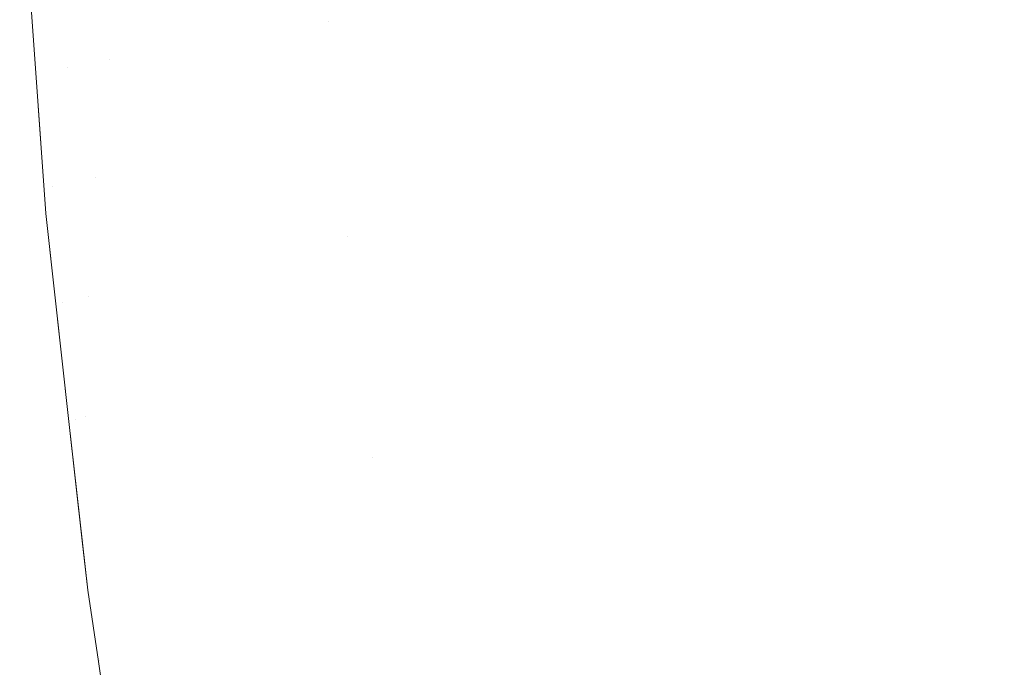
# Model space of a CAD drawing. Header units: centimetres. Extents: x -17.1 to 18.2, y 3.4 to 5.2.
# Tile 22 of 256: x -17.08631 to -17.07136, y 3.47965 to 3.48949. Entities that reach past the tile are written whole.
import ezdxf

# ---------------------------------------------------------------- set-up
doc = ezdxf.new("R2010")
doc.units = ezdxf.units.CM
doc.header["$LTSCALE"] = 2.54
doc.layers.add('Lucido design-1', color=7, linetype='Continuous')

# ---------------------------------------------------------------- blocks, each defined once
blk = doc.blocks.new('Gruppo-4-1')
at = {"color": 7, "linetype": 'Continuous', "lineweight": 9}
for points, invisible_edges in [([(-17.07449, 3.492146, -1872.258575), (-17.074271, 3.4893, -1872.258575), (-17.07319, 3.489518, -1872.256268), (-17.073405, 3.492307, -1872.256268)], 15), ([(-17.073405, 3.492307, -1872.97476), (-17.07319, 3.489518, -1872.97476), (-17.074271, 3.4893, -1872.972454), (-17.07449, 3.492146, -1872.972454)], 15), ([(-17.085916, 3.486547, -1872.315514), (-17.086314, 3.492096, -1872.915514), (-17.086192, 3.490401, -1872.915514), (-17.086069, 3.488682, -1872.915514)], 9), ([(-17.086314, 3.492096, -1872.915514), (-17.085916, 3.486547, -1872.315514), (-17.086192, 3.490401, -1872.315514)], 9), ([(-17.075541, 3.491989, -1872.260948), (-17.075318, 3.489088, -1872.260948), (-17.074271, 3.4893, -1872.258575), (-17.07449, 3.492146, -1872.258575)], 15), ([(-17.07449, 3.492146, -1872.972454), (-17.074271, 3.4893, -1872.972454), (-17.075318, 3.489088, -1872.97008), (-17.075541, 3.491989, -1872.97008)], 15), ([(-17.076555, 3.491838, -1872.263387), (-17.076328, 3.488884, -1872.263387), (-17.075318, 3.489088, -1872.260948), (-17.075541, 3.491989, -1872.260948)], 15), ([(-17.075541, 3.491989, -1872.97008), (-17.075318, 3.489088, -1872.97008), (-17.076328, 3.488884, -1872.967641), (-17.076555, 3.491838, -1872.967641)], 15), ([(-17.07753, 3.491693, -1872.26589), (-17.077299, 3.488687, -1872.26589), (-17.076328, 3.488884, -1872.263387), (-17.076555, 3.491838, -1872.263387)], 15), ([(-17.076555, 3.491838, -1872.967641), (-17.076328, 3.488884, -1872.967641), (-17.077299, 3.488687, -1872.965138), (-17.07753, 3.491693, -1872.965138)], 15), ([(-17.078464, 3.491554, -1872.268455), (-17.078229, 3.488499, -1872.268455), (-17.077299, 3.488687, -1872.26589), (-17.07753, 3.491693, -1872.26589)], 15), ([(-17.07753, 3.491693, -1872.965138), (-17.077299, 3.488687, -1872.965138), (-17.078229, 3.488499, -1872.962573), (-17.078464, 3.491554, -1872.962573)], 15), ([(-17.079115, 3.48832, -1872.27108), (-17.078229, 3.488499, -1872.268455), (-17.078464, 3.491554, -1872.268455), (-17.079354, 3.491422, -1872.27108)], 15), ([(-17.079354, 3.491422, -1872.959948), (-17.078464, 3.491554, -1872.962573), (-17.078229, 3.488499, -1872.962573), (-17.079115, 3.48832, -1872.959948)], 15), ([(-17.079354, 3.491422, -1872.27108), (-17.080198, 3.491296, -1872.273762), (-17.079956, 3.48815, -1872.273762), (-17.079115, 3.48832, -1872.27108)], 15), ([(-17.079115, 3.48832, -1872.959948), (-17.079956, 3.48815, -1872.957266), (-17.080198, 3.491296, -1872.957266), (-17.079354, 3.491422, -1872.959948)], 15), ([(-17.080994, 3.491177, -1872.276499), (-17.081741, 3.491066, -1872.279288), (-17.081493, 3.487839, -1872.279288), (-17.080749, 3.48799, -1872.276499)], 15), ([(-17.081627, 3.489464, -1872.95174), (-17.081741, 3.491066, -1872.95174), (-17.080994, 3.491177, -1872.954529), (-17.080749, 3.48799, -1872.954529)], 15), ([(-17.080749, 3.48799, -1872.276499), (-17.079956, 3.48815, -1872.273762), (-17.080198, 3.491296, -1872.273762), (-17.080994, 3.491177, -1872.276499)], 15), ([(-17.080994, 3.491177, -1872.954529), (-17.080198, 3.491296, -1872.957266), (-17.079956, 3.48815, -1872.957266), (-17.080749, 3.48799, -1872.954529)], 15), ([(-17.082184, 3.487699, -1872.282125), (-17.081493, 3.487839, -1872.279288), (-17.081741, 3.491066, -1872.279288), (-17.082435, 3.490963, -1872.282125)], 15), ([(-17.082435, 3.490963, -1872.948903), (-17.081741, 3.491066, -1872.95174), (-17.081627, 3.489464, -1872.95174), (-17.08232, 3.489342, -1872.948903)], 15), ([(-17.083405, 3.487452, -1872.287934), (-17.082822, 3.48757, -1872.285009), (-17.083076, 3.490867, -1872.285009), (-17.083662, 3.49078, -1872.287934)], 15), ([(-17.083662, 3.49078, -1872.943094), (-17.083076, 3.490867, -1872.946019), (-17.08296, 3.48923, -1872.946019), (-17.083544, 3.489128, -1872.943094)], 15), ([(-17.082435, 3.490963, -1872.282125), (-17.083076, 3.490867, -1872.285009), (-17.082822, 3.48757, -1872.285009), (-17.082184, 3.487699, -1872.282125)], 15), ([(-17.08232, 3.489342, -1872.948903), (-17.08296, 3.48923, -1872.946019), (-17.083076, 3.490867, -1872.946019), (-17.082435, 3.490963, -1872.948903)], 15), ([(-17.083662, 3.49078, -1872.287934), (-17.08419, 3.490702, -1872.290899), (-17.083932, 3.487346, -1872.290899), (-17.083405, 3.487452, -1872.287934)], 15), ([(-17.083544, 3.489128, -1872.943094), (-17.084071, 3.489035, -1872.940129), (-17.08419, 3.490702, -1872.940129), (-17.083662, 3.49078, -1872.943094)], 15), ([(-17.085584, 3.48877, -1872.927965), (-17.085705, 3.490476, -1872.927965), (-17.085069, 3.490571, -1872.934101), (-17.084949, 3.488881, -1872.934101)], 15), ([(-17.085155, 3.487099, -1872.299984), (-17.084807, 3.487169, -1872.296927), (-17.085069, 3.490571, -1872.296927), (-17.085418, 3.490519, -1872.299984)], 15), ([(-17.084659, 3.490632, -1872.293898), (-17.085069, 3.490571, -1872.296927), (-17.084807, 3.487169, -1872.296927), (-17.084399, 3.487252, -1872.293898)], 15), ([(-17.08454, 3.488953, -1872.93713), (-17.084949, 3.488881, -1872.934101), (-17.085069, 3.490571, -1872.934101), (-17.084659, 3.490632, -1872.93713)], 15), ([(-17.084399, 3.487252, -1872.293898), (-17.083932, 3.487346, -1872.290899), (-17.08419, 3.490702, -1872.290899), (-17.084659, 3.490632, -1872.293898)], 15), ([(-17.084659, 3.490632, -1872.93713), (-17.08419, 3.490702, -1872.940129), (-17.084071, 3.489035, -1872.940129), (-17.08454, 3.488953, -1872.93713)], 15), ([(-17.086069, 3.488682, -1872.915514), (-17.086192, 3.490401, -1872.915514), (-17.086089, 3.490419, -1872.921758), (-17.085967, 3.488703, -1872.921758)], 14), ([(-17.085919, 3.486944, -1872.31239), (-17.085823, 3.486964, -1872.30927), (-17.086089, 3.490419, -1872.30927), (-17.086186, 3.490404, -1872.31239)], 15), ([(-17.085967, 3.488703, -1872.921758), (-17.086089, 3.490419, -1872.921758), (-17.085705, 3.490476, -1872.927965), (-17.085584, 3.48877, -1872.927965)], 15), ([(-17.085929, 3.490443, -1872.30616), (-17.086089, 3.490419, -1872.30927), (-17.085823, 3.486964, -1872.30927), (-17.085663, 3.486996, -1872.30616)], 15), ([(-17.085663, 3.486996, -1872.30616), (-17.08544, 3.487041, -1872.303063), (-17.085705, 3.490476, -1872.303063), (-17.085929, 3.490443, -1872.30616)], 15), ([(-17.085418, 3.490519, -1872.299984), (-17.085705, 3.490476, -1872.303063), (-17.08544, 3.487041, -1872.303063), (-17.085155, 3.487099, -1872.299984)], 15), ([(-17.086186, 3.490404, -1872.31239), (-17.086192, 3.490401, -1872.315514), (-17.085916, 3.486547, -1872.315514), (-17.085919, 3.486944, -1872.31239)], 13), ([(-17.070935, 3.489974, -1872.25186), (-17.072077, 3.489743, -1872.254029), (-17.071795, 3.48694, -1872.254029), (-17.070659, 3.487233, -1872.25186)], 15), ([(-17.070659, 3.487233, -1872.979168), (-17.071795, 3.48694, -1872.976999), (-17.072077, 3.489743, -1872.976999), (-17.070935, 3.489974, -1872.979168)], 15), ([(-17.072901, 3.486655, -1872.256268), (-17.071795, 3.48694, -1872.254029), (-17.072077, 3.489743, -1872.254029), (-17.07319, 3.489518, -1872.256268)], 15), ([(-17.07319, 3.489518, -1872.97476), (-17.072077, 3.489743, -1872.976999), (-17.071795, 3.48694, -1872.976999), (-17.072901, 3.486655, -1872.97476)], 15), ([(-17.07319, 3.489518, -1872.256268), (-17.074271, 3.4893, -1872.258575), (-17.073976, 3.486378, -1872.258575), (-17.072901, 3.486655, -1872.256268)], 15), ([(-17.072901, 3.486655, -1872.97476), (-17.073976, 3.486378, -1872.972454), (-17.074271, 3.4893, -1872.972454), (-17.07319, 3.489518, -1872.97476)], 15), ([(-17.08232, 3.489342, -1872.948903), (-17.081627, 3.489464, -1872.95174), (-17.081493, 3.487839, -1872.95174), (-17.082184, 3.487699, -1872.948903)], 15), ([(-17.080749, 3.48799, -1872.954529), (-17.081493, 3.487839, -1872.95174), (-17.081627, 3.489464, -1872.95174)], 11), ([(-17.083544, 3.489128, -1872.943094), (-17.08296, 3.48923, -1872.946019), (-17.082822, 3.48757, -1872.946019), (-17.083405, 3.487452, -1872.943094)], 15), ([(-17.082184, 3.487699, -1872.948903), (-17.082822, 3.48757, -1872.946019), (-17.08296, 3.48923, -1872.946019), (-17.08232, 3.489342, -1872.948903)], 15), ([(-17.075017, 3.48611, -1872.260948), (-17.073976, 3.486378, -1872.258575), (-17.074271, 3.4893, -1872.258575), (-17.075318, 3.489088, -1872.260948)], 15), ([(-17.075318, 3.489088, -1872.97008), (-17.074271, 3.4893, -1872.972454), (-17.073976, 3.486378, -1872.972454), (-17.075017, 3.48611, -1872.97008)], 15), ([(-17.083405, 3.487452, -1872.943094), (-17.083932, 3.487346, -1872.940129), (-17.084071, 3.489035, -1872.940129), (-17.083544, 3.489128, -1872.943094)], 15), ([(-17.075318, 3.489088, -1872.260948), (-17.076328, 3.488884, -1872.263387), (-17.076022, 3.485851, -1872.263387), (-17.075017, 3.48611, -1872.260948)], 15), ([(-17.075017, 3.48611, -1872.97008), (-17.076022, 3.485851, -1872.967641), (-17.076328, 3.488884, -1872.967641), (-17.075318, 3.489088, -1872.97008)], 15), ([(-17.084399, 3.487252, -1872.93713), (-17.084807, 3.487169, -1872.934101), (-17.084949, 3.488881, -1872.934101), (-17.08454, 3.488953, -1872.93713)], 15), ([(-17.08454, 3.488953, -1872.93713), (-17.084071, 3.489035, -1872.940129), (-17.083932, 3.487346, -1872.940129), (-17.084399, 3.487252, -1872.93713)], 15), ([(-17.085584, 3.48877, -1872.927965), (-17.08544, 3.487041, -1872.927965), (-17.085823, 3.486964, -1872.921758), (-17.085967, 3.488703, -1872.921758)], 15), ([(-17.085155, 3.487099, -1872.931044), (-17.085584, 3.48877, -1872.927965), (-17.084949, 3.488881, -1872.934101)], 11), ([(-17.085155, 3.487099, -1872.931044), (-17.08544, 3.487041, -1872.927965), (-17.085584, 3.48877, -1872.927965)], 11), ([(-17.084949, 3.488881, -1872.934101), (-17.084807, 3.487169, -1872.934101), (-17.085155, 3.487099, -1872.931044)], 11), ([(-17.076988, 3.485602, -1872.26589), (-17.076022, 3.485851, -1872.263387), (-17.076328, 3.488884, -1872.263387), (-17.077299, 3.488687, -1872.26589)], 15), ([(-17.077299, 3.488687, -1872.965138), (-17.076328, 3.488884, -1872.967641), (-17.076022, 3.485851, -1872.967641), (-17.076988, 3.485602, -1872.965138)], 15), ([(-17.086069, 3.488682, -1872.915514), (-17.085967, 3.488703, -1872.921758), (-17.085823, 3.486964, -1872.921758)], 11), ([(-17.086069, 3.488682, -1872.915514), (-17.085916, 3.486547, -1872.915514), (-17.085916, 3.486547, -1872.315514)], 10), ([(-17.085823, 3.486964, -1872.921758), (-17.085916, 3.486547, -1872.915514), (-17.086069, 3.488682, -1872.915514)], 9), ([(-17.077299, 3.488687, -1872.26589), (-17.078229, 3.488499, -1872.268455), (-17.077912, 3.485364, -1872.268455), (-17.076988, 3.485602, -1872.26589)], 15), ([(-17.076988, 3.485602, -1872.965138), (-17.077912, 3.485364, -1872.962573), (-17.078229, 3.488499, -1872.962573), (-17.077299, 3.488687, -1872.965138)], 15), ([(-17.078794, 3.485136, -1872.27108), (-17.077912, 3.485364, -1872.268455), (-17.078229, 3.488499, -1872.268455), (-17.079115, 3.48832, -1872.27108)], 15), ([(-17.079115, 3.48832, -1872.959948), (-17.078229, 3.488499, -1872.962573), (-17.077912, 3.485364, -1872.962573), (-17.078794, 3.485136, -1872.959948)], 15), ([(-17.079115, 3.48832, -1872.27108), (-17.079956, 3.48815, -1872.273762), (-17.07963, 3.484921, -1872.273762), (-17.078794, 3.485136, -1872.27108)], 15), ([(-17.078794, 3.485136, -1872.959948), (-17.07963, 3.484921, -1872.957266), (-17.079956, 3.48815, -1872.957266), (-17.079115, 3.48832, -1872.959948)], 15), ([(-17.080419, 3.484717, -1872.276499), (-17.07963, 3.484921, -1872.273762), (-17.079956, 3.48815, -1872.273762), (-17.080749, 3.48799, -1872.276499)], 15), ([(-17.080749, 3.48799, -1872.954529), (-17.079956, 3.48815, -1872.957266), (-17.07963, 3.484921, -1872.957266), (-17.080419, 3.484717, -1872.954529)], 15), ([(-17.080749, 3.48799, -1872.276499), (-17.081493, 3.487839, -1872.279288), (-17.081158, 3.484527, -1872.279288), (-17.080419, 3.484717, -1872.276499)], 15), ([(-17.081337, 3.486194, -1872.95174), (-17.081493, 3.487839, -1872.95174), (-17.080749, 3.48799, -1872.954529), (-17.080419, 3.484717, -1872.954529)], 15), ([(-17.081846, 3.484349, -1872.282125), (-17.081158, 3.484527, -1872.279288), (-17.081493, 3.487839, -1872.279288), (-17.082184, 3.487699, -1872.282125)], 15), ([(-17.082184, 3.487699, -1872.948903), (-17.081493, 3.487839, -1872.95174), (-17.081337, 3.486194, -1872.95174), (-17.082027, 3.486035, -1872.948903)], 15), ([(-17.082184, 3.487699, -1872.282125), (-17.082822, 3.48757, -1872.285009), (-17.082481, 3.484186, -1872.285009), (-17.081846, 3.484349, -1872.282125)], 15), ([(-17.082027, 3.486035, -1872.948903), (-17.082663, 3.485889, -1872.946019), (-17.082822, 3.48757, -1872.946019), (-17.082184, 3.487699, -1872.948903)], 15), ([(-17.083405, 3.487452, -1872.287934), (-17.083932, 3.487346, -1872.290899), (-17.083584, 3.483902, -1872.290899), (-17.083061, 3.484036, -1872.287934)], 15), ([(-17.083245, 3.485755, -1872.943094), (-17.083769, 3.485635, -1872.940129), (-17.083932, 3.487346, -1872.940129), (-17.083405, 3.487452, -1872.943094)], 15), ([(-17.083061, 3.484036, -1872.287934), (-17.082481, 3.484186, -1872.285009), (-17.082822, 3.48757, -1872.285009), (-17.083405, 3.487452, -1872.287934)], 15), ([(-17.083405, 3.487452, -1872.943094), (-17.082822, 3.48757, -1872.946019), (-17.082663, 3.485889, -1872.946019), (-17.083245, 3.485755, -1872.943094)], 15), ([(-17.084049, 3.483782, -1872.293898), (-17.083584, 3.483902, -1872.290899), (-17.083932, 3.487346, -1872.290899), (-17.084399, 3.487252, -1872.293898)], 15), ([(-17.084399, 3.487252, -1872.93713), (-17.083932, 3.487346, -1872.940129), (-17.083769, 3.485635, -1872.940129), (-17.084236, 3.485528, -1872.93713)], 15), ([(-17.084801, 3.483588, -1872.299984), (-17.084455, 3.483677, -1872.296927), (-17.084807, 3.487169, -1872.296927), (-17.085155, 3.487099, -1872.299984)], 15), ([(-17.085155, 3.487099, -1872.931044), (-17.084807, 3.487169, -1872.934101), (-17.084643, 3.485434, -1872.934101), (-17.08499, 3.485354, -1872.931044)], 15), ([(-17.084399, 3.487252, -1872.293898), (-17.084807, 3.487169, -1872.296927), (-17.084455, 3.483677, -1872.296927), (-17.084049, 3.483782, -1872.293898)], 15), ([(-17.084236, 3.485528, -1872.93713), (-17.084643, 3.485434, -1872.934101), (-17.084807, 3.487169, -1872.934101), (-17.084399, 3.487252, -1872.93713)], 15), ([(-17.070659, 3.487233, -1872.25186), (-17.071795, 3.48694, -1872.254029), (-17.071434, 3.484068, -1872.254029), (-17.070305, 3.484424, -1872.25186)], 15), ([(-17.070305, 3.484424, -1872.979168), (-17.071434, 3.484068, -1872.976999), (-17.071795, 3.48694, -1872.976999), (-17.070659, 3.487233, -1872.979168)], 15), ([(-17.085656, 3.485201, -1872.921758), (-17.085823, 3.486964, -1872.921758), (-17.08544, 3.487041, -1872.927965), (-17.085275, 3.485289, -1872.927965)], 15), ([(-17.085663, 3.486996, -1872.30616), (-17.085823, 3.486964, -1872.30927), (-17.085465, 3.483417, -1872.30927), (-17.085307, 3.483458, -1872.30616)], 15), ([(-17.085307, 3.483458, -1872.30616), (-17.085085, 3.483515, -1872.303063), (-17.08544, 3.487041, -1872.303063), (-17.085663, 3.486996, -1872.30616)], 15), ([(-17.085155, 3.487099, -1872.299984), (-17.08544, 3.487041, -1872.303063), (-17.085085, 3.483515, -1872.303063), (-17.084801, 3.483588, -1872.299984)], 15), ([(-17.08499, 3.485354, -1872.931044), (-17.085275, 3.485289, -1872.927965), (-17.08544, 3.487041, -1872.927965), (-17.085155, 3.487099, -1872.931044)], 15), ([(-17.085561, 3.483392, -1872.31239), (-17.085465, 3.483417, -1872.30927), (-17.085823, 3.486964, -1872.30927), (-17.085919, 3.486944, -1872.31239)], 15), ([(-17.085561, 3.483392, -1872.31239), (-17.085919, 3.486944, -1872.31239), (-17.085916, 3.486547, -1872.315514)], 11), ([(-17.085916, 3.486547, -1872.915514), (-17.085823, 3.486964, -1872.921758), (-17.085656, 3.485201, -1872.921758)], 11), ([(-17.072533, 3.483721, -1872.256268), (-17.071434, 3.484068, -1872.254029), (-17.071795, 3.48694, -1872.254029), (-17.072901, 3.486655, -1872.256268)], 15), ([(-17.072901, 3.486655, -1872.97476), (-17.071795, 3.48694, -1872.976999), (-17.071434, 3.484068, -1872.976999), (-17.072533, 3.483721, -1872.97476)], 15), ([(-17.085916, 3.486547, -1872.315514), (-17.085565, 3.483387, -1872.315514), (-17.085561, 3.483392, -1872.31239)], 10), ([(-17.085916, 3.486547, -1872.315514), (-17.085916, 3.486547, -1872.915514), (-17.085764, 3.485174, -1872.915514)], 9), ([(-17.085764, 3.485174, -1872.915514), (-17.085565, 3.483387, -1872.915514), (-17.085565, 3.483387, -1872.315514), (-17.085916, 3.486547, -1872.315514)], 10), ([(-17.085656, 3.485201, -1872.921758), (-17.085764, 3.485174, -1872.915514), (-17.085916, 3.486547, -1872.915514)], 9), ([(-17.072901, 3.486655, -1872.256268), (-17.073976, 3.486378, -1872.258575), (-17.0736, 3.483384, -1872.258575), (-17.072533, 3.483721, -1872.256268)], 15), ([(-17.072533, 3.483721, -1872.97476), (-17.0736, 3.483384, -1872.972454), (-17.073976, 3.486378, -1872.972454), (-17.072901, 3.486655, -1872.97476)], 15), ([(-17.074634, 3.483057, -1872.260948), (-17.0736, 3.483384, -1872.258575), (-17.073976, 3.486378, -1872.258575), (-17.075017, 3.48611, -1872.260948)], 15), ([(-17.075017, 3.48611, -1872.97008), (-17.073976, 3.486378, -1872.972454), (-17.0736, 3.483384, -1872.972454), (-17.074634, 3.483057, -1872.97008)], 15), ([(-17.082027, 3.486035, -1872.948903), (-17.081337, 3.486194, -1872.95174), (-17.081158, 3.484527, -1872.95174), (-17.081846, 3.484349, -1872.948903)], 15), ([(-17.080419, 3.484717, -1872.954529), (-17.081158, 3.484527, -1872.95174), (-17.081337, 3.486194, -1872.95174)], 11), ([(-17.075017, 3.48611, -1872.260948), (-17.076022, 3.485851, -1872.263387), (-17.075631, 3.482743, -1872.263387), (-17.074634, 3.483057, -1872.260948)], 15), ([(-17.074634, 3.483057, -1872.97008), (-17.075631, 3.482743, -1872.967641), (-17.076022, 3.485851, -1872.967641), (-17.075017, 3.48611, -1872.97008)], 15), ([(-17.081846, 3.484349, -1872.948903), (-17.082481, 3.484186, -1872.946019), (-17.082663, 3.485889, -1872.946019), (-17.082027, 3.486035, -1872.948903)], 15), ([(-17.083245, 3.485755, -1872.943094), (-17.082663, 3.485889, -1872.946019), (-17.082481, 3.484186, -1872.946019), (-17.083061, 3.484036, -1872.943094)], 15), ([(-17.07659, 3.48244, -1872.26589), (-17.075631, 3.482743, -1872.263387), (-17.076022, 3.485851, -1872.263387), (-17.076988, 3.485602, -1872.26589)], 15), ([(-17.076988, 3.485602, -1872.965138), (-17.076022, 3.485851, -1872.967641), (-17.075631, 3.482743, -1872.967641), (-17.07659, 3.48244, -1872.965138)], 15), ([(-17.084236, 3.485528, -1872.93713), (-17.083769, 3.485635, -1872.940129), (-17.083584, 3.483902, -1872.940129), (-17.084049, 3.483782, -1872.93713)], 15), ([(-17.083061, 3.484036, -1872.943094), (-17.083584, 3.483902, -1872.940129), (-17.083769, 3.485635, -1872.940129), (-17.083245, 3.485755, -1872.943094)], 15), ([(-17.084049, 3.483782, -1872.93713), (-17.084455, 3.483677, -1872.934101), (-17.084643, 3.485434, -1872.934101), (-17.084236, 3.485528, -1872.93713)], 15), ([(-17.076988, 3.485602, -1872.26589), (-17.077912, 3.485364, -1872.268455), (-17.077508, 3.48215, -1872.268455), (-17.07659, 3.48244, -1872.26589)], 15), ([(-17.07659, 3.48244, -1872.965138), (-17.077508, 3.48215, -1872.962573), (-17.077912, 3.485364, -1872.962573), (-17.076988, 3.485602, -1872.965138)], 15), ([(-17.084801, 3.483588, -1872.931044), (-17.085085, 3.483515, -1872.927965), (-17.085275, 3.485289, -1872.927965), (-17.08499, 3.485354, -1872.931044)], 15), ([(-17.08499, 3.485354, -1872.931044), (-17.084643, 3.485434, -1872.934101), (-17.084455, 3.483677, -1872.934101), (-17.084801, 3.483588, -1872.931044)], 15), ([(-17.078384, 3.481873, -1872.27108), (-17.077508, 3.48215, -1872.268455), (-17.077912, 3.485364, -1872.268455), (-17.078794, 3.485136, -1872.27108)], 15), ([(-17.078794, 3.485136, -1872.959948), (-17.077912, 3.485364, -1872.962573), (-17.077508, 3.48215, -1872.962573), (-17.078384, 3.481873, -1872.959948)], 15), ([(-17.085656, 3.485201, -1872.921758), (-17.085465, 3.483417, -1872.921758), (-17.085565, 3.483387, -1872.915514), (-17.085764, 3.485174, -1872.915514)], 11), ([(-17.085307, 3.483458, -1872.924868), (-17.085656, 3.485201, -1872.921758), (-17.085275, 3.485289, -1872.927965)], 11), ([(-17.085307, 3.483458, -1872.924868), (-17.085465, 3.483417, -1872.921758), (-17.085656, 3.485201, -1872.921758)], 11), ([(-17.085275, 3.485289, -1872.927965), (-17.085085, 3.483515, -1872.927965), (-17.085307, 3.483458, -1872.924868)], 11), ([(-17.078794, 3.485136, -1872.27108), (-17.07963, 3.484921, -1872.273762), (-17.079214, 3.481611, -1872.273762), (-17.078384, 3.481873, -1872.27108)], 15), ([(-17.078384, 3.481873, -1872.959948), (-17.079214, 3.481611, -1872.957266), (-17.07963, 3.484921, -1872.957266), (-17.078794, 3.485136, -1872.959948)], 15), ([(-17.079997, 3.481364, -1872.276499), (-17.079214, 3.481611, -1872.273762), (-17.07963, 3.484921, -1872.273762), (-17.080419, 3.484717, -1872.276499)], 15), ([(-17.080419, 3.484717, -1872.954529), (-17.07963, 3.484921, -1872.957266), (-17.079214, 3.481611, -1872.957266), (-17.079997, 3.481364, -1872.954529)], 15), ([(-17.080419, 3.484717, -1872.276499), (-17.081158, 3.484527, -1872.279288), (-17.080732, 3.481132, -1872.279288), (-17.079997, 3.481364, -1872.276499)], 15), ([(-17.080957, 3.482839, -1872.95174), (-17.081158, 3.484527, -1872.95174), (-17.080419, 3.484717, -1872.954529), (-17.079997, 3.481364, -1872.954529)], 15), ([(-17.081415, 3.480916, -1872.282125), (-17.080732, 3.481132, -1872.279288), (-17.081158, 3.484527, -1872.279288), (-17.081846, 3.484349, -1872.282125)], 15), ([(-17.081846, 3.484349, -1872.948903), (-17.081158, 3.484527, -1872.95174), (-17.080957, 3.482839, -1872.95174), (-17.081643, 3.482643, -1872.948903)], 15), ([(-17.081846, 3.484349, -1872.282125), (-17.082481, 3.484186, -1872.285009), (-17.082045, 3.480717, -1872.285009), (-17.081415, 3.480916, -1872.282125)], 15), ([(-17.081643, 3.482643, -1872.948903), (-17.082275, 3.482462, -1872.946019), (-17.082481, 3.484186, -1872.946019), (-17.081846, 3.484349, -1872.948903)], 15), ([(-17.070305, 3.484424, -1872.25186), (-17.071434, 3.484068, -1872.254029), (-17.070988, 3.48113, -1872.254029), (-17.069869, 3.481551, -1872.25186)], 15), ([(-17.069869, 3.481551, -1872.979168), (-17.070988, 3.48113, -1872.976999), (-17.071434, 3.484068, -1872.976999), (-17.070305, 3.484424, -1872.979168)], 15), ([(-17.082621, 3.480535, -1872.287934), (-17.082045, 3.480717, -1872.285009), (-17.082481, 3.484186, -1872.285009), (-17.083061, 3.484036, -1872.287934)], 15), ([(-17.083061, 3.484036, -1872.943094), (-17.082481, 3.484186, -1872.946019), (-17.082275, 3.482462, -1872.946019), (-17.082853, 3.482296, -1872.943094)], 15), ([(-17.083061, 3.484036, -1872.287934), (-17.083584, 3.483902, -1872.290899), (-17.08314, 3.480371, -1872.290899), (-17.082621, 3.480535, -1872.287934)], 15), ([(-17.082853, 3.482296, -1872.943094), (-17.083375, 3.482147, -1872.940129), (-17.083584, 3.483902, -1872.940129), (-17.083061, 3.484036, -1872.943094)], 15), ([(-17.072077, 3.480719, -1872.256268), (-17.070988, 3.48113, -1872.254029), (-17.071434, 3.484068, -1872.254029), (-17.072533, 3.483721, -1872.256268)], 15), ([(-17.072533, 3.483721, -1872.97476), (-17.071434, 3.484068, -1872.976999), (-17.070988, 3.48113, -1872.976999), (-17.072077, 3.480719, -1872.97476)], 15), ([(-17.083602, 3.480225, -1872.293898), (-17.08314, 3.480371, -1872.290899), (-17.083584, 3.483902, -1872.290899), (-17.084049, 3.483782, -1872.293898)], 15), ([(-17.084049, 3.483782, -1872.93713), (-17.083584, 3.483902, -1872.940129), (-17.083375, 3.482147, -1872.940129), (-17.083838, 3.482014, -1872.93713)], 15), ([(-17.084049, 3.483782, -1872.293898), (-17.084455, 3.483677, -1872.296927), (-17.084005, 3.480098, -1872.296927), (-17.083602, 3.480225, -1872.293898)], 15), ([(-17.083838, 3.482014, -1872.93713), (-17.084243, 3.481898, -1872.934101), (-17.084455, 3.483677, -1872.934101), (-17.084049, 3.483782, -1872.93713)], 15), ([(-17.072533, 3.483721, -1872.256268), (-17.0736, 3.483384, -1872.258575), (-17.073135, 3.480321, -1872.258575), (-17.072077, 3.480719, -1872.256268)], 15), ([(-17.072077, 3.480719, -1872.97476), (-17.073135, 3.480321, -1872.972454), (-17.0736, 3.483384, -1872.972454), (-17.072533, 3.483721, -1872.97476)], 15), ([(-17.084801, 3.483588, -1872.299984), (-17.085085, 3.483515, -1872.303063), (-17.08463, 3.479901, -1872.303063), (-17.084348, 3.47999, -1872.299984)], 15), ([(-17.084587, 3.481799, -1872.931044), (-17.08487, 3.481718, -1872.927965), (-17.085085, 3.483515, -1872.927965), (-17.084801, 3.483588, -1872.931044)], 15), ([(-17.084348, 3.47999, -1872.299984), (-17.084005, 3.480098, -1872.296927), (-17.084455, 3.483677, -1872.296927), (-17.084801, 3.483588, -1872.299984)], 15), ([(-17.084801, 3.483588, -1872.931044), (-17.084455, 3.483677, -1872.934101), (-17.084243, 3.481898, -1872.934101), (-17.084587, 3.481799, -1872.931044)], 15), ([(-17.085345, 3.481582, -1872.918638), (-17.085565, 3.483387, -1872.915514), (-17.085465, 3.483417, -1872.921758)], 11), ([(-17.085561, 3.483392, -1872.31239), (-17.085565, 3.483387, -1872.315514), (-17.085281, 3.480825, -1872.315514)], 9), ([(-17.085565, 3.483387, -1872.915514), (-17.085364, 3.481575, -1872.915514), (-17.085281, 3.480825, -1872.315514), (-17.085565, 3.483387, -1872.315514)], 10), ([(-17.085345, 3.481582, -1872.918638), (-17.085364, 3.481575, -1872.915514), (-17.085565, 3.483387, -1872.915514)], 9), ([(-17.085103, 3.479751, -1872.31239), (-17.085008, 3.479781, -1872.30927), (-17.085465, 3.483417, -1872.30927), (-17.085561, 3.483392, -1872.31239)], 15), ([(-17.085281, 3.480825, -1872.315514), (-17.085103, 3.479751, -1872.31239), (-17.085561, 3.483392, -1872.31239)], 11), ([(-17.085307, 3.483458, -1872.30616), (-17.085465, 3.483417, -1872.30927), (-17.085008, 3.479781, -1872.30927), (-17.084851, 3.479831, -1872.30616)], 15), ([(-17.085092, 3.481655, -1872.924868), (-17.08525, 3.48161, -1872.921758), (-17.085465, 3.483417, -1872.921758), (-17.085307, 3.483458, -1872.924868)], 15), ([(-17.085465, 3.483417, -1872.921758), (-17.08525, 3.48161, -1872.921758), (-17.085345, 3.481582, -1872.918638)], 11), ([(-17.084851, 3.479831, -1872.30616), (-17.08463, 3.479901, -1872.303063), (-17.085085, 3.483515, -1872.303063), (-17.085307, 3.483458, -1872.30616)], 15), ([(-17.085307, 3.483458, -1872.924868), (-17.085085, 3.483515, -1872.927965), (-17.08487, 3.481718, -1872.927965), (-17.085092, 3.481655, -1872.924868)], 15), ([(-17.07416, 3.479935, -1872.260948), (-17.073135, 3.480321, -1872.258575), (-17.0736, 3.483384, -1872.258575), (-17.074634, 3.483057, -1872.260948)], 15), ([(-17.074634, 3.483057, -1872.97008), (-17.0736, 3.483384, -1872.972454), (-17.073135, 3.480321, -1872.972454), (-17.07416, 3.479935, -1872.97008)], 15), ([(-17.074634, 3.483057, -1872.260948), (-17.075631, 3.482743, -1872.263387), (-17.075148, 3.479563, -1872.263387), (-17.07416, 3.479935, -1872.260948)], 15), ([(-17.07416, 3.479935, -1872.97008), (-17.075148, 3.479563, -1872.967641), (-17.075631, 3.482743, -1872.967641), (-17.074634, 3.483057, -1872.97008)], 15), ([(-17.081643, 3.482643, -1872.948903), (-17.080957, 3.482839, -1872.95174), (-17.080732, 3.481132, -1872.95174), (-17.081415, 3.480916, -1872.948903)], 15), ([(-17.079997, 3.481364, -1872.954529), (-17.080732, 3.481132, -1872.95174), (-17.080957, 3.482839, -1872.95174)], 11), ([(-17.081415, 3.480916, -1872.948903), (-17.082045, 3.480717, -1872.946019), (-17.082275, 3.482462, -1872.946019), (-17.081643, 3.482643, -1872.948903)], 15), ([(-17.076099, 3.479205, -1872.26589), (-17.075148, 3.479563, -1872.263387), (-17.075631, 3.482743, -1872.263387), (-17.07659, 3.48244, -1872.26589)], 15), ([(-17.07659, 3.48244, -1872.965138), (-17.075631, 3.482743, -1872.967641), (-17.075148, 3.479563, -1872.967641), (-17.076099, 3.479205, -1872.965138)], 15), ([(-17.082853, 3.482296, -1872.943094), (-17.082275, 3.482462, -1872.946019), (-17.082045, 3.480717, -1872.946019), (-17.082621, 3.480535, -1872.943094)], 15), ([(-17.07659, 3.48244, -1872.26589), (-17.077508, 3.48215, -1872.268455), (-17.077009, 3.478862, -1872.268455), (-17.076099, 3.479205, -1872.26589)], 15), ([(-17.076099, 3.479205, -1872.965138), (-17.077009, 3.478862, -1872.962573), (-17.077508, 3.48215, -1872.962573), (-17.07659, 3.48244, -1872.965138)], 15), ([(-17.082621, 3.480535, -1872.943094), (-17.08314, 3.480371, -1872.940129), (-17.083375, 3.482147, -1872.940129), (-17.082853, 3.482296, -1872.943094)], 15), ([(-17.083838, 3.482014, -1872.93713), (-17.083375, 3.482147, -1872.940129), (-17.08314, 3.480371, -1872.940129), (-17.083602, 3.480225, -1872.93713)], 15), ([(-17.077877, 3.478535, -1872.27108), (-17.077009, 3.478862, -1872.268455), (-17.077508, 3.48215, -1872.268455), (-17.078384, 3.481873, -1872.27108)], 15), ([(-17.078384, 3.481873, -1872.959948), (-17.077508, 3.48215, -1872.962573), (-17.077009, 3.478862, -1872.962573), (-17.077877, 3.478535, -1872.959948)], 15), ([(-17.084587, 3.481799, -1872.931044), (-17.084243, 3.481898, -1872.934101), (-17.084005, 3.480098, -1872.934101), (-17.084348, 3.47999, -1872.931044)], 15), ([(-17.083602, 3.480225, -1872.93713), (-17.084005, 3.480098, -1872.934101), (-17.084243, 3.481898, -1872.934101), (-17.083838, 3.482014, -1872.93713)], 15), ([(-17.084348, 3.47999, -1872.931044), (-17.08463, 3.479901, -1872.927965), (-17.08487, 3.481718, -1872.927965), (-17.084587, 3.481799, -1872.931044)], 15), ([(-17.078384, 3.481873, -1872.27108), (-17.079214, 3.481611, -1872.273762), (-17.0787, 3.478225, -1872.273762), (-17.077877, 3.478535, -1872.27108)], 15), ([(-17.077877, 3.478535, -1872.959948), (-17.0787, 3.478225, -1872.957266), (-17.079214, 3.481611, -1872.957266), (-17.078384, 3.481873, -1872.959948)], 15), ([(-17.085345, 3.481582, -1872.918638), (-17.08525, 3.48161, -1872.921758), (-17.085008, 3.479781, -1872.921758), (-17.085103, 3.479751, -1872.918638)], 15), ([(-17.084851, 3.479831, -1872.924868), (-17.085008, 3.479781, -1872.921758), (-17.08525, 3.48161, -1872.921758), (-17.085092, 3.481655, -1872.924868)], 15), ([(-17.085092, 3.481655, -1872.924868), (-17.08487, 3.481718, -1872.927965), (-17.08463, 3.479901, -1872.927965), (-17.084851, 3.479831, -1872.924868)], 15), ([(-17.079477, 3.477933, -1872.276499), (-17.0787, 3.478225, -1872.273762), (-17.079214, 3.481611, -1872.273762), (-17.079997, 3.481364, -1872.276499)], 15), ([(-17.079997, 3.481364, -1872.954529), (-17.079214, 3.481611, -1872.957266), (-17.0787, 3.478225, -1872.957266), (-17.079477, 3.477933, -1872.954529)], 15), ([(-17.085281, 3.480825, -1872.915514), (-17.085364, 3.481575, -1872.915514), (-17.085345, 3.481582, -1872.918638)], 10), ([(-17.085364, 3.481575, -1872.915514), (-17.085281, 3.480825, -1872.915514), (-17.085281, 3.480825, -1872.315514)], 10), ([(-17.085281, 3.480825, -1872.915514), (-17.085345, 3.481582, -1872.918638), (-17.085103, 3.479751, -1872.918638)], 11), ([(-17.079997, 3.481364, -1872.276499), (-17.080732, 3.481132, -1872.279288), (-17.080205, 3.477659, -1872.279288), (-17.079477, 3.477933, -1872.276499)], 15), ([(-17.080481, 3.479405, -1872.95174), (-17.080732, 3.481132, -1872.95174), (-17.079997, 3.481364, -1872.954529), (-17.079477, 3.477933, -1872.954529)], 15), ([(-17.080882, 3.477404, -1872.282125), (-17.080205, 3.477659, -1872.279288), (-17.080732, 3.481132, -1872.279288), (-17.081415, 3.480916, -1872.282125)], 15), ([(-17.081415, 3.480916, -1872.948903), (-17.080732, 3.481132, -1872.95174), (-17.080481, 3.479405, -1872.95174), (-17.081161, 3.47917, -1872.948903)], 15), ([(-17.071528, 3.477655, -1872.256268), (-17.07045, 3.47813, -1872.254029), (-17.070988, 3.48113, -1872.254029), (-17.072077, 3.480719, -1872.256268)], 15), ([(-17.072077, 3.480719, -1872.97476), (-17.070988, 3.48113, -1872.976999), (-17.07045, 3.47813, -1872.976999), (-17.071528, 3.477655, -1872.97476)], 15), ([(-17.081415, 3.480916, -1872.282125), (-17.082045, 3.480717, -1872.285009), (-17.081506, 3.477169, -1872.285009), (-17.080882, 3.477404, -1872.282125)], 15), ([(-17.081161, 3.47917, -1872.948903), (-17.081789, 3.478953, -1872.946019), (-17.082045, 3.480717, -1872.946019), (-17.081415, 3.480916, -1872.948903)], 15), ([(-17.085281, 3.480825, -1872.315514), (-17.085118, 3.479744, -1872.315514), (-17.085103, 3.479751, -1872.31239)], 10), ([(-17.085118, 3.479744, -1872.315514), (-17.085281, 3.480825, -1872.315514), (-17.085281, 3.480825, -1872.915514), (-17.085118, 3.479744, -1872.915514)], 10), ([(-17.085103, 3.479751, -1872.918638), (-17.085118, 3.479744, -1872.915514), (-17.085281, 3.480825, -1872.915514)], 9), ([(-17.082077, 3.476954, -1872.287934), (-17.081506, 3.477169, -1872.285009), (-17.082045, 3.480717, -1872.285009), (-17.082621, 3.480535, -1872.287934)], 15), ([(-17.082621, 3.480535, -1872.943094), (-17.082045, 3.480717, -1872.946019), (-17.081789, 3.478953, -1872.946019), (-17.082362, 3.478754, -1872.943094)], 15), ([(-17.072077, 3.480719, -1872.256268), (-17.073135, 3.480321, -1872.258575), (-17.072575, 3.477194, -1872.258575), (-17.071528, 3.477655, -1872.256268)], 15), ([(-17.071528, 3.477655, -1872.97476), (-17.072575, 3.477194, -1872.972454), (-17.073135, 3.480321, -1872.972454), (-17.072077, 3.480719, -1872.97476)], 15), ([(-17.082621, 3.480535, -1872.287934), (-17.08314, 3.480371, -1872.290899), (-17.082592, 3.47676, -1872.290899), (-17.082077, 3.476954, -1872.287934)], 15), ([(-17.082362, 3.478754, -1872.943094), (-17.08288, 3.478575, -1872.940129), (-17.08314, 3.480371, -1872.940129), (-17.082621, 3.480535, -1872.943094)], 15), ([(-17.08305, 3.476588, -1872.293898), (-17.082592, 3.47676, -1872.290899), (-17.08314, 3.480371, -1872.290899), (-17.083602, 3.480225, -1872.293898)], 15), ([(-17.083602, 3.480225, -1872.93713), (-17.08314, 3.480371, -1872.940129), (-17.08288, 3.478575, -1872.940129), (-17.08334, 3.478416, -1872.93713)], 15), ([(-17.073589, 3.476748, -1872.260948), (-17.072575, 3.477194, -1872.258575), (-17.073135, 3.480321, -1872.258575), (-17.07416, 3.479935, -1872.260948)], 15), ([(-17.07416, 3.479935, -1872.97008), (-17.073135, 3.480321, -1872.972454), (-17.072575, 3.477194, -1872.972454), (-17.073589, 3.476748, -1872.97008)], 15), ([(-17.08379, 3.476309, -1872.299984), (-17.08345, 3.476437, -1872.296927), (-17.084005, 3.480098, -1872.296927), (-17.084348, 3.47999, -1872.299984)], 15), ([(-17.084348, 3.47999, -1872.931044), (-17.084005, 3.480098, -1872.934101), (-17.083741, 3.478278, -1872.934101), (-17.084083, 3.478159, -1872.931044)], 15), ([(-17.083602, 3.480225, -1872.293898), (-17.084005, 3.480098, -1872.296927), (-17.08345, 3.476437, -1872.296927), (-17.08305, 3.476588, -1872.293898)], 15), ([(-17.08334, 3.478416, -1872.93713), (-17.083741, 3.478278, -1872.934101), (-17.084005, 3.480098, -1872.934101), (-17.083602, 3.480225, -1872.93713)], 15), ([(-17.084348, 3.47999, -1872.299984), (-17.08463, 3.479901, -1872.303063), (-17.084069, 3.476204, -1872.303063), (-17.08379, 3.476309, -1872.299984)], 15), ([(-17.084083, 3.478159, -1872.931044), (-17.084364, 3.478062, -1872.927965), (-17.08463, 3.479901, -1872.927965), (-17.084348, 3.47999, -1872.931044)], 15), ([(-17.084851, 3.479831, -1872.30616), (-17.085008, 3.479781, -1872.30927), (-17.084444, 3.476063, -1872.30927), (-17.084288, 3.476122, -1872.30616)], 15), ([(-17.084583, 3.477986, -1872.924868), (-17.08474, 3.477932, -1872.921758), (-17.085008, 3.479781, -1872.921758), (-17.084851, 3.479831, -1872.924868)], 15), ([(-17.084288, 3.476122, -1872.30616), (-17.084069, 3.476204, -1872.303063), (-17.08463, 3.479901, -1872.303063), (-17.084851, 3.479831, -1872.30616)], 15), ([(-17.084851, 3.479831, -1872.924868), (-17.08463, 3.479901, -1872.927965), (-17.084364, 3.478062, -1872.927965), (-17.084583, 3.477986, -1872.924868)], 15), ([(-17.07416, 3.479935, -1872.260948), (-17.075148, 3.479563, -1872.263387), (-17.074567, 3.476317, -1872.263387), (-17.073589, 3.476748, -1872.260948)], 15), ([(-17.073589, 3.476748, -1872.97008), (-17.074567, 3.476317, -1872.967641), (-17.075148, 3.479563, -1872.967641), (-17.07416, 3.479935, -1872.97008)], 15), ([(-17.085103, 3.479751, -1872.31239), (-17.085118, 3.479744, -1872.315514), (-17.084439, 3.475239, -1872.315514), (-17.084538, 3.476027, -1872.31239)], 13), ([(-17.084835, 3.477899, -1872.918638), (-17.084839, 3.477893, -1872.915514), (-17.085118, 3.479744, -1872.915514), (-17.085103, 3.479751, -1872.918638)], 13), ([(-17.085118, 3.479744, -1872.315514), (-17.085118, 3.479744, -1872.915514), (-17.084839, 3.477893, -1872.915514)], 9), ([(-17.084839, 3.477893, -1872.915514), (-17.084439, 3.475239, -1872.915514), (-17.084439, 3.475239, -1872.315514), (-17.085118, 3.479744, -1872.315514)], 10), ([(-17.084538, 3.476027, -1872.31239), (-17.084444, 3.476063, -1872.30927), (-17.085008, 3.479781, -1872.30927), (-17.085103, 3.479751, -1872.31239)], 15), ([(-17.085103, 3.479751, -1872.918638), (-17.085008, 3.479781, -1872.921758), (-17.08474, 3.477932, -1872.921758), (-17.084835, 3.477899, -1872.918638)], 15)]:
    blk.add_3dface(points, dxfattribs=dict(at, invisible_edges=invisible_edges))
blk = doc.blocks.new('Gruppo-5-1')
at = {"color": 7}
blk.add_blockref('Gruppo-4-1', (0, 0), dxfattribs=at)

msp = doc.modelspace()

# ---------------------------------------------------------------- block references
at = {"layer": 'Lucido design-1', "color": 7}
msp.add_blockref('Gruppo-5-1', (0, 0), dxfattribs=at)

doc.saveas('drawing.dxf')
